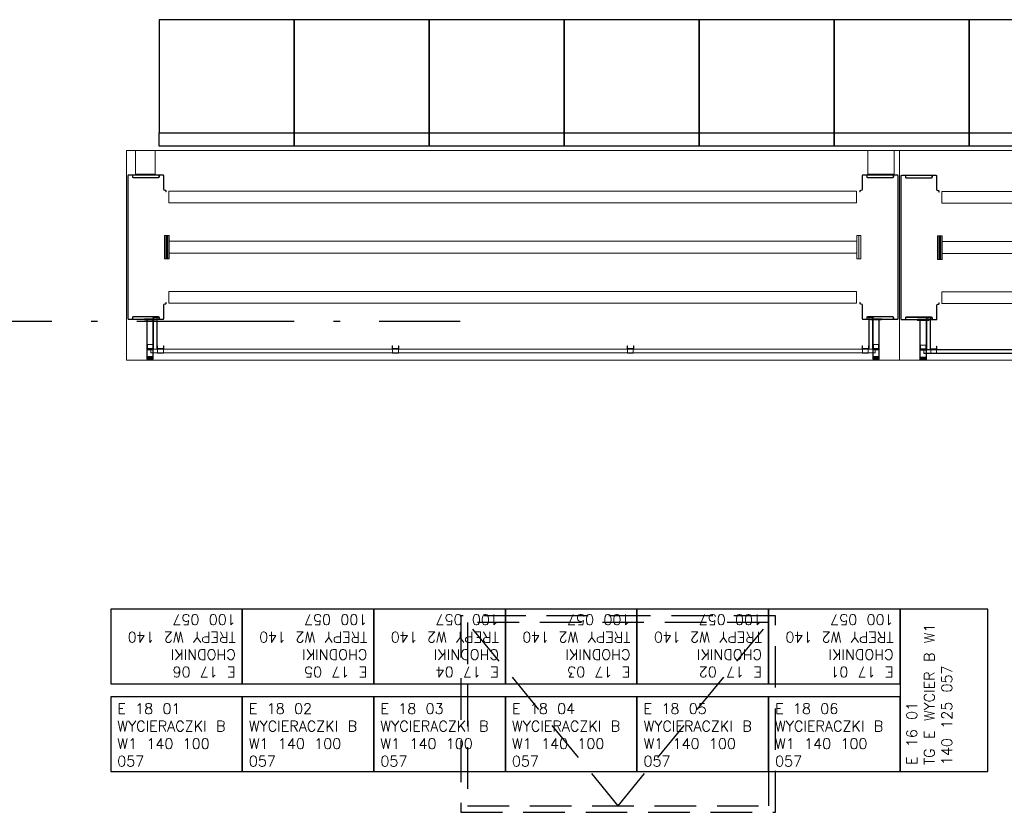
# Model space of a CAD drawing. Extents: x 153948 to 285449, y -89387 to -60195.
# Tile 17 of 101: x 249014 to 249765, y -79415 to -78809. Entities that reach past the tile are written whole.
import ezdxf

# ---------------------------------------------------------------- set-up
doc = ezdxf.new("R2010")
doc.units = 0
doc.header["$LTSCALE"] = 100
doc.header["$MEASUREMENT"] = 0
doc.linetypes.add('ACAD_ISO10W100', pattern=[18.5, 12, -3, 0.5, -3])
doc.linetypes.add('HIDDEN2', pattern=[4.7625, 3.175, -1.5875])
doc.layers.get('0').update_dxf_attribs({"linetype": 'CONTINUOUS'})
for name, color, linetype in [('G 97 100 140', 2, 'CONTINUOUS'), ('OSIE', 8, 'ACAD_ISO10W100'), ('R450', 1, 'CONTINUOUS'), ('RS Minimasa VBA', 7, 'CONTINUOUS'), ('RS REGAŁY', 7, 'CONTINUOUS'), ('ŚWIETLIK', 2, 'CONTINUOUS')]:
    doc.layers.add(name, color=color, linetype=linetype)
doc.styles.get("Standard").update_dxf_attribs({"font": 'txt.shx'})

# ---------------------------------------------------------------- blocks, each defined once
blk = doc.blocks.new('A$C06701A60')
at = {"color": 0, "linetype": 'Continuous', "lineweight": 0}
for p, q in [((0, 160), (490, 160)), ((0, 0), (0, 160)), ((490, 160), (490, 0)), ((1, 31.33), (1, 140.68)), ((1.3, 140.68), (1.3, 31.33)), ((1.63, 141.3), (4.13, 141.3)), ((4.13, 141), (1.63, 141)), ((5.08, 141.3), (4.13, 141.3)), ((5.08, 141), (4.13, 141)), ((4.13, 141), (5.08, 141)), ((4.13, 141), (4.13, 141)), ((4.45, 139.63), (4.45, 140.68)), ((5.08, 140.68), (4.45, 140.68)), ((4.45, 140.68), (4.45, 140.68)), ((4.75, 139.63), (4.75, 140.68)), ((5.08, 141.3), (5.25, 141.3)), ((5.08, 141), (5.08, 140.68)), ((5.08, 141), (24.43, 141)), ((24.43, 139.3), (5.08, 139.3)), ((24.43, 139), (5.08, 139)), ((5.25, 141.3), (24.25, 141.3)), ((5.25, 141.3), (5.25, 141.3)), ((24.25, 141.3), (24.43, 141.3)), ((24.25, 141.3), (24.25, 141.3)), ((25.38, 141.3), (24.43, 141.3)), ((24.43, 141), (25.38, 141)), ((25.38, 141), (24.43, 141)), ((24.43, 140.68), (24.43, 141)), ((25.05, 140.68), (24.43, 140.68)), ((24.75, 140.68), (24.75, 139.63)), ((25.05, 140.68), (25.05, 139.63)), ((25.05, 140.68), (25.05, 140.68)), ((25.38, 141.3), (27.88, 141.3)), ((25.38, 141), (27.88, 141)), ((25.38, 141), (25.38, 141)), ((28.2, 130.18), (28.2, 140.68)), ((28.5, 140.68), (28.5, 130.18)), ((461.5, 140.68), (461.5, 130.18)), ((461.8, 130.18), (461.8, 140.68)), ((464.62, 141.3), (462.12, 141.3)), ((462.12, 141), (464.62, 141)), ((465.57, 141.3), (464.62, 141.3)), ((465.57, 141), (464.62, 141)), ((464.62, 141), (465.57, 141)), ((464.62, 141), (464.62, 141)), ((464.95, 140.68), (464.95, 139.63)), ((465.57, 140.68), (464.95, 140.68)), ((464.95, 140.68), (464.95, 140.68)), ((465.25, 140.68), (465.25, 139.63)), ((465.57, 141.3), (465.75, 141.3)), ((465.57, 141), (484.92, 141)), ((465.57, 141), (465.57, 140.68)), ((465.57, 139.3), (484.92, 139.3)), ((465.57, 139), (484.92, 139)), ((465.75, 141.3), (465.75, 141.3)), ((484.75, 141.3), (465.75, 141.3)), ((484.75, 141.3), (484.75, 141.3)), ((484.75, 141.3), (484.92, 141.3)), ((485.87, 141.3), (484.92, 141.3)), ((484.92, 140.68), (484.92, 141)), ((485.87, 141), (484.92, 141)), ((484.92, 141), (485.87, 141)), ((485.55, 140.68), (484.92, 140.68)), ((485.25, 139.63), (485.25, 140.68)), ((485.55, 139.63), (485.55, 140.68)), ((485.55, 140.68), (485.55, 140.68)), ((485.87, 141.3), (488.37, 141.3)), ((485.87, 141), (488.37, 141)), ((485.87, 141), (485.87, 141)), ((488.7, 140.68), (488.7, 31.33)), ((489, 31.33), (489, 140.68)), ((29.13, 129.55), (29.63, 129.55)), ((29.63, 129.25), (29.13, 129.25)), ((29.95, 128.3), (29.95, 128.93)), ((30.25, 128.3), (29.95, 128.3)), ((30.25, 128.93), (30.25, 128.3)), ((32.25, 128.81), (32.25, 119.81)), ((457.25, 128.81), (32.25, 128.81)), ((457.25, 128.81), (457.25, 119.81)), ((459.75, 128.93), (459.75, 128.3)), ((459.75, 128.3), (460.05, 128.3)), ((460.05, 128.3), (460.05, 128.93)), ((460.87, 129.55), (460.37, 129.55)), ((460.37, 129.25), (460.87, 129.25)), ((457.25, 119.81), (32.25, 119.81)), ((29, 77), (29, 95)), ((29.5, 95), (29, 95)), ((29.5, 77), (29.5, 95)), ((31, 95), (29.5, 95)), ((30.5, 77), (30.5, 95)), ((30.5, 95), (30.5, 77)), ((31, 77), (31, 95)), ((31, 77), (31, 95)), ((31, 95), (31, 77)), ((32.5, 95), (31, 95)), ((31.5, 95), (31, 95)), ((31.5, 95), (31.5, 77)), ((32.5, 95), (32.5, 77)), ((457.5, 90.5), (32.5, 90.5)), ((457.5, 77), (457.5, 95)), ((459, 95), (457.5, 95)), ((459, 95), (459, 77)), ((459, 77), (459, 95)), ((459, 95), (460.5, 95)), ((460.5, 95), (460.5, 77)), ((29.5, 77), (29, 77)), ((31, 77), (29.5, 77)), ((32.5, 77), (31, 77)), ((31.5, 77), (31, 77)), ((457.5, 81.5), (32.5, 81.5)), ((459, 77), (457.5, 77)), ((459, 77), (460.5, 77)), ((32.25, 52.19), (32.25, 43.19)), ((457.25, 52.19), (32.25, 52.19)), ((457.25, 52.19), (457.25, 43.19)), ((28.2, 31.33), (28.2, 41.83)), ((28.5, 41.83), (28.5, 31.33)), ((29.13, 42.75), (29.63, 42.75)), ((29.63, 42.45), (29.13, 42.45)), ((29.95, 43.08), (29.95, 43.7)), ((29.95, 43.7), (30.25, 43.7)), ((30.25, 43.7), (30.25, 43.08)), ((457.25, 43.19), (32.25, 43.19)), ((459.75, 43.7), (459.75, 43.08)), ((460.05, 43.7), (459.75, 43.7)), ((460.05, 43.08), (460.05, 43.7)), ((460.87, 42.75), (460.37, 42.75)), ((460.37, 42.45), (460.87, 42.45)), ((461.5, 41.83), (461.5, 31.33)), ((461.8, 31.33), (461.8, 41.83)), ((1.63, 31), (4.13, 31)), ((4.13, 30.7), (1.63, 30.7)), ((4.13, 31), (5.08, 31)), ((5.08, 31), (4.13, 31)), ((4.13, 31), (4.13, 31)), ((4.13, 30.7), (5.08, 30.7)), ((4.45, 32.38), (4.45, 31.33)), ((4.45, 31.33), (5.08, 31.33)), ((4.45, 31.33), (4.45, 31.33)), ((4.75, 32.38), (4.75, 31.33)), ((24.43, 33), (5.08, 33)), ((24.43, 32.7), (5.08, 32.7)), ((5.08, 31.33), (5.08, 31)), ((24.43, 31), (5.08, 31)), ((5.25, 30.7), (5.08, 30.7)), ((5.25, 30.7), (20.5, 30.7)), ((5.25, 30.7), (5.25, 30.7)), ((13.75, 31.3), (13.75, 31)), ((22.25, 31.3), (13.75, 31.3)), ((13.75, 30.7), (13.75, 30.4)), ((13.75, 30.4), (14.55, 30.4)), ((14.35, 31), (14.35, 31.3)), ((14.35, 30.4), (14.35, 30.7)), ((14.55, 30.4), (20.5, 30.4)), ((15.15, 31), (15.15, 31.3)), ((15.15, 30.4), (15.15, 30.7)), ((15.5, 2.41), (15.5, 30.4)), ((15.8, 1.65), (15.8, 30.4)), ((20, 32.7), (24, 32.7)), ((20, 32.7), (20, 32.3)), ((20, 32.3), (24, 32.3)), ((20.2, 1.65), (20.2, 30.4)), ((20.5, 32.3), (20.5, 8.2)), ((20.5, 30.7), (23.5, 30.7)), ((20.5, 30.4), (21.45, 30.4)), ((20.5, 5.2), (20.5, 30.4)), ((20.7, 32.3), (20.7, 8.2)), ((20.85, 31), (20.85, 31.3)), ((20.85, 30.4), (20.85, 30.7)), ((21.45, 30.4), (22.25, 30.4)), ((21.5, 32.7), (21.5, 32.3)), ((21.65, 31), (21.65, 31.3)), ((21.65, 30.4), (21.65, 30.7)), ((22.25, 31.3), (22.25, 31)), ((22.25, 30.7), (22.25, 30.4)), ((22.5, 32.7), (22.5, 32.3)), ((23.3, 32.3), (23.3, 8.2)), ((23.5, 32.3), (23.5, 10.7)), ((23.5, 30.7), (24.25, 30.7)), ((24, 32.7), (24, 32.3)), ((24.43, 30.7), (24.25, 30.7)), ((24.25, 30.7), (24.25, 30.7)), ((24.43, 31), (24.43, 31.33)), ((24.43, 31.33), (25.05, 31.33)), ((24.43, 31), (25.38, 31)), ((25.38, 31), (24.43, 31)), ((24.43, 30.7), (25.38, 30.7)), ((24.75, 31.33), (24.75, 32.38)), ((25.05, 31.33), (25.05, 32.38)), ((25.05, 31.33), (25.05, 31.33)), ((25.38, 31), (27.88, 31)), ((25.38, 31), (25.38, 31)), ((25.38, 30.7), (27.88, 30.7)), ((464.62, 31), (462.12, 31)), ((462.12, 30.7), (464.62, 30.7)), ((465.57, 31), (464.62, 31)), ((464.62, 31), (465.57, 31)), ((464.62, 31), (464.62, 31)), ((464.62, 30.7), (465.57, 30.7)), ((464.95, 31.33), (464.95, 32.38)), ((464.95, 31.33), (465.57, 31.33)), ((464.95, 31.33), (464.95, 31.33)), ((465.25, 31.33), (465.25, 32.38)), ((465.57, 33), (484.92, 33)), ((465.57, 32.7), (484.92, 32.7)), ((465.57, 31.33), (465.57, 31)), ((484.92, 31), (465.57, 31)), ((465.75, 30.7), (465.57, 30.7)), ((465.75, 30.7), (465.75, 30.7)), ((466.5, 30.7), (465.75, 30.7)), ((466, 32.7), (470, 32.7)), ((466, 32.7), (466, 32.3)), ((466, 32.3), (470, 32.3)), ((466.5, 32.3), (466.5, 8.2)), ((469.5, 30.7), (466.5, 30.7)), ((466.7, 32.3), (466.7, 8.2)), ((467.5, 32.7), (467.5, 32.3)), ((467.75, 31.3), (467.75, 31)), ((476.25, 31.3), (467.75, 31.3)), ((467.75, 30.7), (467.75, 30.4)), ((467.75, 30.4), (468.55, 30.4)), ((468.35, 31), (468.35, 31.3)), ((468.35, 30.4), (468.35, 30.7)), ((468.5, 32.7), (468.5, 32.3)), ((468.55, 30.4), (469.5, 30.4)), ((469.15, 31), (469.15, 31.3)), ((469.15, 30.4), (469.15, 30.7)), ((469.3, 32.3), (469.3, 8.2)), ((469.5, 32.3), (469.5, 8.2)), ((484.75, 30.7), (469.5, 30.7)), ((469.5, 30.4), (475.45, 30.4)), ((469.5, 8.2), (469.5, 30.4)), ((469.8, 1.65), (469.8, 30.4)), ((470, 32.7), (470, 32.3)), ((474.2, 1.65), (474.2, 30.4)), ((474.5, 2.41), (474.5, 30.4)), ((474.85, 31), (474.85, 31.3)), ((474.85, 30.4), (474.85, 30.7)), ((475.45, 30.4), (476.25, 30.4)), ((475.65, 31), (475.65, 31.3)), ((475.65, 30.4), (475.65, 30.7)), ((476.25, 31.3), (476.25, 31)), ((476.25, 30.7), (476.25, 30.4)), ((484.92, 30.7), (484.75, 30.7)), ((484.75, 30.7), (484.75, 30.7)), ((484.92, 31), (484.92, 31.33)), ((484.92, 31.33), (485.55, 31.33)), ((484.92, 31), (485.87, 31)), ((485.87, 31), (484.92, 31)), ((484.92, 30.7), (485.87, 30.7)), ((485.25, 32.38), (485.25, 31.33)), ((485.55, 32.38), (485.55, 31.33)), ((485.55, 31.33), (485.55, 31.33)), ((488.37, 31), (485.87, 31)), ((485.87, 31), (485.87, 31)), ((485.87, 30.7), (488.37, 30.7)), ((16, 11.32), (16, 11.57)), ((16, 11.57), (20, 11.57)), ((16, 11.57), (20, 11.57)), ((16, 11.32), (16, 8.57)), ((16, 8.32), (16, 8.57)), ((16, 8.57), (20, 8.57)), ((16, 8.32), (16, 7.63)), ((16, 8.32), (20, 8.32)), ((16, 8.02), (20, 8.02)), ((16, 7.63), (16, 7.63)), ((16, 7.63), (20, 7.63)), ((18.5, 8.2), (20.5, 8.2)), ((18.5, 8.2), (18.5, 8)), ((18.5, 8), (18.5, 5.4)), ((18.5, 8), (471.5, 8)), ((20, 11.32), (20, 11.57)), ((20, 8.57), (20, 11.32)), ((20, 8.32), (20, 8.57)), ((20, 8.2), (20, 8.32)), ((20, 7.63), (20, 8.2)), ((20.5, 8.2), (20.7, 8.2)), ((20.7, 8.2), (23.3, 8.2)), ((23.3, 8.2), (23.5, 8.2)), ((23.5, 10.7), (23.7, 10.7)), ((23.5, 8.4), (23.5, 10.7)), ((23.5, 8.4), (23.5, 8.2)), ((23.5, 8.2), (23.7, 8.2)), ((23.7, 10.7), (23.7, 8.5)), ((23.8, 8.2), (23.7, 8.2)), ((23.8, 8.4), (23.8, 8.6)), ((23.8, 8.6), (28.2, 8.6)), ((23.8, 5.2), (23.8, 8.4)), ((23.8, 8.4), (28.2, 8.4)), ((28.2, 8.2), (23.8, 8.2)), ((28.2, 8.4), (28.2, 8.6)), ((28.2, 5.2), (28.2, 8.4)), ((28.3, 8.2), (28.2, 8.2)), ((28.3, 10.7), (28.5, 10.7)), ((28.3, 8.5), (28.3, 10.7)), ((28.3, 8.2), (153, 8.2)), ((28.5, 10.7), (28.5, 8.4)), ((152.8, 10.7), (153, 10.7)), ((152.8, 8.4), (152.8, 10.7)), ((153, 10.7), (153, 8.5)), ((153.1, 8.2), (153, 8.2)), ((153.1, 8.4), (153.1, 8.6)), ((153.1, 8.6), (157.5, 8.6)), ((153.1, 5.2), (153.1, 8.4)), ((153.1, 8.4), (157.5, 8.4)), ((157.5, 8.2), (153.1, 8.2)), ((157.5, 8.4), (157.5, 8.6)), ((157.5, 5.2), (157.5, 8.4)), ((157.6, 8.2), (157.5, 8.2)), ((157.6, 10.7), (157.8, 10.7)), ((157.6, 8.5), (157.6, 10.7)), ((157.6, 8.2), (332.3, 8.2)), ((157.8, 10.7), (157.8, 8.4)), ((332.1, 10.7), (332.3, 10.7)), ((332.1, 8.4), (332.1, 10.7)), ((332.3, 10.7), (332.3, 8.5)), ((332.4, 8.2), (332.3, 8.2)), ((332.4, 8.4), (332.4, 8.6)), ((332.4, 8.6), (336.8, 8.6)), ((332.4, 5.2), (332.4, 8.4)), ((332.4, 8.4), (336.8, 8.4)), ((336.8, 8.2), (332.4, 8.2)), ((336.8, 8.4), (336.8, 8.6)), ((336.8, 5.2), (336.8, 8.4)), ((336.9, 8.2), (336.8, 8.2)), ((336.9, 10.7), (337.1, 10.7)), ((336.9, 8.5), (336.9, 10.7)), ((336.9, 8.2), (461.6, 8.2)), ((337.1, 10.7), (337.1, 8.4)), ((461.4, 10.7), (461.6, 10.7)), ((461.4, 8.4), (461.4, 10.7)), ((461.6, 10.7), (461.6, 8.5)), ((461.7, 8.2), (461.6, 8.2)), ((461.7, 8.4), (461.7, 8.6)), ((461.7, 8.6), (466.1, 8.6)), ((461.7, 5.2), (461.7, 8.4)), ((461.7, 8.4), (466.1, 8.4)), ((466.1, 8.2), (461.7, 8.2)), ((466.1, 8.4), (466.1, 8.6)), ((466.1, 5.2), (466.1, 8.4)), ((466.2, 8.2), (466.1, 8.2)), ((466.2, 10.7), (466.4, 10.7)), ((466.2, 8.5), (466.2, 10.7)), ((466.2, 8.2), (466.5, 8.2)), ((466.4, 10.7), (466.4, 8.4)), ((466.5, 8.2), (466.7, 8.2)), ((466.7, 8.2), (469.3, 8.2)), ((469.3, 8.2), (469.5, 8.2)), ((469.5, 8.2), (471.5, 8.2)), ((469.5, 5.2), (469.5, 8.2)), ((470, 11.32), (470, 11.57)), ((470, 11.57), (474, 11.57)), ((470, 11.57), (474, 11.57)), ((470, 11.32), (470, 8.57)), ((470, 8.32), (470, 8.57)), ((470, 8.57), (474, 8.57)), ((470, 8.32), (470, 8.2)), ((470, 8.32), (474, 8.32)), ((470, 8.2), (470, 7.63)), ((470, 8.02), (474, 8.02)), ((470, 7.63), (474, 7.63)), ((471.5, 8), (471.5, 8.2)), ((471.5, 5.4), (471.5, 8)), ((474, 11.32), (474, 11.57)), ((474, 8.57), (474, 11.32)), ((474, 8.32), (474, 8.57)), ((474, 7.63), (474, 8.32)), ((474, 7.63), (474, 7.63)), ((490, 0), (0, 0)), ((15.5, 2.41), (15.5, 1.92)), ((20.5, 2.41), (15.5, 2.41)), ((20.5, 1.92), (15.5, 1.92)), ((15.5, 1.92), (15.5, 0.36)), ((20.5, 0.85), (15.5, 0.85)), ((20.5, 0.36), (15.5, 0.36)), ((15.8, 1.72), (20.2, 1.72)), ((15.8, 1.65), (15.8, 0.93)), ((20.2, 0.86), (15.8, 0.86)), ((20.05, 1.67), (15.95, 1.67)), ((15.95, 0.91), (20.05, 0.91)), ((18.5, 5.4), (18.5, 5.2)), ((18.5, 5.4), (471.5, 5.4)), ((18.5, 5.2), (23.8, 5.2)), ((20.2, 0.93), (20.2, 1.65)), ((20.5, 2.41), (20.5, 5.2)), ((20.5, 1.92), (20.5, 2.41)), ((20.5, 0.36), (20.5, 1.92)), ((23.8, 5), (23.8, 5.2)), ((23.8, 5.2), (28.2, 5.2)), ((23.8, 5), (28.2, 5)), ((28.2, 5.2), (153.1, 5.2)), ((28.2, 5), (28.2, 5.2)), ((153.1, 5), (153.1, 5.2)), ((153.1, 5.2), (157.5, 5.2)), ((153.1, 5), (157.5, 5)), ((157.5, 5.2), (332.4, 5.2)), ((157.5, 5), (157.5, 5.2)), ((332.4, 5), (332.4, 5.2)), ((332.4, 5.2), (336.8, 5.2)), ((332.4, 5), (336.8, 5)), ((336.8, 5.2), (461.7, 5.2)), ((336.8, 5), (336.8, 5.2)), ((461.7, 5), (461.7, 5.2)), ((461.7, 5.2), (466.1, 5.2)), ((461.7, 5), (466.1, 5)), ((466.1, 5.2), (471.5, 5.2)), ((466.1, 5), (466.1, 5.2)), ((469.5, 2.41), (469.5, 5.2)), ((469.5, 2.41), (469.5, 1.92)), ((474.5, 2.41), (469.5, 2.41)), ((474.5, 1.92), (469.5, 1.92)), ((469.5, 1.92), (469.5, 0.36)), ((474.5, 0.85), (469.5, 0.85)), ((474.5, 0.36), (469.5, 0.36)), ((469.8, 1.72), (474.2, 1.72)), ((469.8, 1.65), (469.8, 0.93)), ((474.2, 0.86), (469.8, 0.86)), ((474.05, 1.67), (469.95, 1.67)), ((469.95, 0.91), (474.05, 0.91)), ((471.5, 5.2), (471.5, 5.4)), ((474.2, 0.93), (474.2, 1.65)), ((474.5, 1.92), (474.5, 2.41)), ((474.5, 0.36), (474.5, 1.92))]:
    blk.add_line(p, q, dxfattribs=at)
for centre, radius, start, end in [((1.63, 140.68), 0.625, 90, 180), ((1.63, 140.68), 0.325, 90, 180), ((4.13, 140.68), 0.625, 0, 90), ((4.13, 140.68), 0.325, 0, 90), ((4.13, 140.68), 0.326, 0, 90), ((5.08, 139.63), 0.625, 180, 270), ((5.08, 139.63), 0.325, 180, 270), ((24.43, 139.63), 0.325, 270, 0), ((24.43, 139.63), 0.625, 270, 360), ((25.38, 140.68), 0.625, 90, 180), ((25.38, 140.68), 0.325, 90, 180), ((25.38, 140.68), 0.326, 90, 180), ((27.88, 140.68), 0.625, 0, 90), ((27.88, 140.68), 0.325, 0, 90), ((462.12, 140.68), 0.625, 90, 180), ((462.12, 140.68), 0.325, 90, 180), ((464.62, 140.68), 0.625, 0, 90), ((464.62, 140.68), 0.325, 0, 90), ((464.62, 140.68), 0.326, 0, 90), ((465.57, 139.63), 0.625, 180, 270), ((465.57, 139.63), 0.325, 180, 270), ((484.92, 139.63), 0.325, 270, 0), ((484.92, 139.63), 0.625, 270, 0), ((485.87, 140.68), 0.625, 90, 180), ((485.87, 140.68), 0.325, 90, 180), ((485.87, 140.68), 0.326, 90, 180), ((488.37, 140.68), 0.625, 0, 90), ((488.37, 140.68), 0.325, 0, 90), ((29.13, 130.18), 0.925, 180, 270), ((29.13, 130.18), 0.625, 180, 270), ((29.63, 128.93), 0.625, 0, 90), ((29.63, 128.93), 0.325, 0, 90), ((460.37, 128.93), 0.625, 90, 180), ((460.37, 128.93), 0.325, 90, 180), ((460.87, 130.18), 0.925, 270, 0), ((460.87, 130.18), 0.625, 270, 0), ((29.13, 41.83), 0.925, 90, 180), ((29.13, 41.83), 0.625, 90, 180), ((29.63, 43.08), 0.325, 270, 0), ((29.63, 43.08), 0.625, 270, 0), ((460.37, 43.08), 0.625, 180, 270), ((460.37, 43.08), 0.325, 180, 270), ((460.87, 41.83), 0.925, 0, 90), ((460.87, 41.83), 0.625, 0, 90), ((1.63, 31.33), 0.625, 180, 270), ((1.63, 31.33), 0.325, 180, 270), ((4.13, 31.33), 0.625, 270, 0), ((4.13, 31.33), 0.325, 270, 0), ((4.13, 31.33), 0.326, 270, 0), ((5.08, 32.38), 0.625, 90, 180), ((5.08, 32.38), 0.325, 90, 180), ((24.43, 32.38), 0.625, 0, 90), ((24.43, 32.38), 0.325, 0, 90), ((25.38, 31.33), 0.625, 180, 270), ((25.38, 31.33), 0.325, 180, 270), ((25.38, 31.33), 0.326, 180, 270), ((27.88, 31.33), 0.325, 270, 0), ((27.88, 31.33), 0.625, 270, 0), ((462.12, 31.33), 0.625, 180, 270), ((462.12, 31.33), 0.325, 180, 270), ((464.62, 31.33), 0.625, 270, 0), ((464.62, 31.33), 0.325, 270, 0), ((464.62, 31.33), 0.326, 270, 0), ((465.57, 32.38), 0.625, 90, 180), ((465.57, 32.38), 0.325, 90, 180), ((484.92, 32.38), 0.625, 0, 90), ((484.92, 32.38), 0.325, 0, 90), ((485.87, 31.33), 0.625, 180, 270), ((485.87, 31.33), 0.325, 180, 270), ((485.87, 31.33), 0.326, 180, 270), ((488.37, 31.33), 0.325, 270, 0), ((488.37, 31.33), 0.625, 270, 0), ((23.7, 8.4), 0.2, 180, 270), ((23.8, 8.5), 0.1, 180, 270), ((28.2, 8.5), 0.1, 270, 0), ((28.3, 8.4), 0.2, 270, 0), ((153, 8.4), 0.2, 180, 270), ((153.1, 8.5), 0.1, 180, 270), ((157.5, 8.5), 0.1, 270, 0), ((157.6, 8.4), 0.2, 270, 0), ((332.3, 8.4), 0.2, 180, 270), ((332.4, 8.5), 0.1, 180, 270), ((336.8, 8.5), 0.1, 270, 0), ((336.9, 8.4), 0.2, 270, 0), ((461.6, 8.4), 0.2, 180, 270), ((461.7, 8.5), 0.1, 180, 270), ((466.1, 8.5), 0.1, 270, 0), ((466.2, 8.4), 0.2, 270, 0)]:
    blk.add_arc(centre, radius, start, end, dxfattribs=at)
for centre, major_axis, start_param, end_param in [((15.8, 1.67), (0.3, 0), 1.570796, 3.141593), ((15.8, 0.91), (-0.3, 0), 0, 1.570796), ((15.95, 1.65), (-0.15, 0), 4.712389, 6.283185), ((15.95, 0.93), (-0.15, 0), 0, 1.570796), ((20.05, 1.65), (0.15, 0), 0, 1.570796), ((20.05, 0.93), (0.15, 0), 4.712389, 6.283185), ((20.2, 1.67), (0.3, 0), 0, 1.570796), ((20.2, 0.91), (-0.3, 0), 1.570796, 3.141593), ((469.8, 1.67), (0.3, 0), 1.570796, 3.141593), ((469.8, 0.91), (-0.3, 0), 0, 1.570796), ((469.95, 1.65), (-0.15, 0), 4.712389, 6.283185), ((469.95, 0.93), (-0.15, 0), 0, 1.570796), ((474.05, 1.65), (0.15, 0), 0, 1.570796), ((474.05, 0.93), (0.15, 0), 4.712389, 6.283185), ((474.2, 1.67), (0.3, 0), 0, 1.570796), ((474.2, 0.91), (-0.3, 0), 1.570796, 3.141593)]:
    blk.add_ellipse(centre, major_axis=major_axis, ratio=0.173648, start_param=start_param, end_param=end_param, dxfattribs=at)
for points in [[(5.25, 141.3), (5.19, 141.3), (5.13, 141.3), (5.08, 141.3)], [(24.25, 141.3), (24.31, 141.3), (24.37, 141.3), (24.43, 141.3)], [(465.57, 141.3), (465.63, 141.3), (465.69, 141.3), (465.75, 141.3)], [(484.92, 141.3), (484.87, 141.3), (484.81, 141.3), (484.75, 141.3)], [(5.08, 30.7), (5.13, 30.7), (5.19, 30.7), (5.25, 30.7)], [(24.43, 30.7), (24.37, 30.7), (24.31, 30.7), (24.25, 30.7)], [(465.75, 30.7), (465.69, 30.7), (465.63, 30.7), (465.57, 30.7)], [(484.75, 30.7), (484.81, 30.7), (484.87, 30.7), (484.92, 30.7)]]:
    blk.add_open_spline(points, degree=3, dxfattribs=at)
blk = doc.blocks.new('A$C435C1689')
at = {"color": 0, "linetype": 'Continuous', "lineweight": 0}
for p, q in [((0, 160), (590, 160)), ((0, 0), (0, 160)), ((6.8, 142), (6.8, 160)), ((21.8, 160), (21.8, 142)), ((565.8, 142), (565.8, 160)), ((585.8, 160), (585.8, 142)), ((590, 160), (590, 0)), ((1.05, 31.63), (1.05, 140.98)), ((1.35, 140.98), (1.35, 31.63)), ((1.68, 141.6), (4.18, 141.6)), ((4.18, 141.3), (1.68, 141.3)), ((5.13, 141.6), (4.18, 141.6)), ((5.13, 141.3), (4.18, 141.3)), ((4.18, 141.3), (5.13, 141.3)), ((4.18, 141.3), (4.18, 141.3)), ((4.5, 139.93), (4.5, 140.98)), ((5.13, 140.98), (4.5, 140.98)), ((4.5, 140.98), (4.5, 140.98)), ((4.8, 139.93), (4.8, 140.98)), ((5.13, 141.6), (5.3, 141.6)), ((5.13, 141.3), (5.13, 140.98)), ((5.13, 141.3), (24.48, 141.3)), ((24.48, 139.6), (5.13, 139.6)), ((24.48, 139.3), (5.13, 139.3)), ((5.3, 141.6), (24.3, 141.6)), ((5.3, 141.6), (5.3, 141.6)), ((21.8, 142), (6.8, 142)), ((24.3, 141.6), (24.48, 141.6)), ((24.3, 141.6), (24.3, 141.6)), ((25.43, 141.6), (24.48, 141.6)), ((24.48, 141.3), (25.43, 141.3)), ((25.43, 141.3), (24.48, 141.3)), ((24.48, 140.98), (24.48, 141.3)), ((25.1, 140.98), (24.48, 140.98)), ((24.8, 140.98), (24.8, 139.93)), ((25.1, 140.98), (25.1, 139.93)), ((25.1, 140.98), (25.1, 140.98)), ((25.43, 141.6), (27.93, 141.6)), ((25.43, 141.3), (27.93, 141.3)), ((25.43, 141.3), (25.43, 141.3)), ((28.25, 130.48), (28.25, 140.98)), ((28.55, 140.98), (28.55, 130.48)), ((561.45, 140.98), (561.45, 130.48)), ((561.75, 130.48), (561.75, 140.98)), ((564.57, 141.6), (562.07, 141.6)), ((562.07, 141.3), (564.57, 141.3)), ((565.52, 141.6), (564.57, 141.6)), ((565.52, 141.3), (564.57, 141.3)), ((564.57, 141.3), (565.52, 141.3)), ((564.57, 141.3), (564.57, 141.3)), ((564.9, 140.98), (564.9, 139.93)), ((565.52, 140.98), (564.9, 140.98)), ((564.9, 140.98), (564.9, 140.98)), ((565.2, 140.98), (565.2, 139.93)), ((565.52, 141.6), (565.7, 141.6)), ((565.52, 141.3), (584.87, 141.3)), ((565.52, 141.3), (565.52, 140.98)), ((565.52, 139.6), (584.87, 139.6)), ((565.52, 139.3), (584.87, 139.3)), ((565.7, 141.6), (565.7, 141.6)), ((584.7, 141.6), (565.7, 141.6)), ((585.8, 142), (565.8, 142)), ((584.7, 141.6), (584.7, 141.6)), ((584.7, 141.6), (584.87, 141.6)), ((585.82, 141.6), (584.87, 141.6)), ((584.87, 140.98), (584.87, 141.3)), ((585.82, 141.3), (584.87, 141.3)), ((584.87, 141.3), (585.82, 141.3)), ((585.5, 140.98), (584.87, 140.98)), ((585.2, 139.93), (585.2, 140.98)), ((585.5, 139.93), (585.5, 140.98)), ((585.5, 140.98), (585.5, 140.98)), ((585.82, 141.6), (588.32, 141.6)), ((585.82, 141.3), (588.32, 141.3)), ((585.82, 141.3), (585.82, 141.3)), ((588.65, 140.98), (588.65, 31.63)), ((588.95, 31.63), (588.95, 140.98)), ((29.18, 129.85), (29.68, 129.85)), ((29.68, 129.55), (29.18, 129.55)), ((30, 128.6), (30, 129.23)), ((30.3, 128.6), (30, 128.6)), ((30.3, 129.23), (30.3, 128.6)), ((32.25, 120.11), (32.25, 129.11)), ((557.25, 129.11), (32.25, 129.11)), ((557.25, 129.11), (557.25, 120.11)), ((559.7, 129.23), (559.7, 128.6)), ((559.7, 128.6), (560, 128.6)), ((560, 128.6), (560, 129.23)), ((560.82, 129.85), (560.32, 129.85)), ((560.32, 129.55), (560.82, 129.55)), ((557.25, 120.11), (32.25, 120.11)), ((29, 77.3), (29, 95.3)), ((29.5, 95.3), (29, 95.3)), ((29.5, 77.3), (29.5, 95.3)), ((31, 95.3), (29.5, 95.3)), ((30.5, 77.3), (30.5, 95.3)), ((30.5, 95.3), (30.5, 77.3)), ((31, 77.3), (31, 95.3)), ((31, 77.3), (31, 95.3)), ((31, 95.3), (31, 77.3)), ((32.5, 95.3), (31, 95.3)), ((31.5, 95.3), (31, 95.3)), ((31.5, 95.3), (31.5, 77.3)), ((32.5, 95.3), (32.5, 77.3)), ((557.5, 90.8), (32.5, 90.8)), ((557.5, 77.3), (557.5, 95.3)), ((559, 95.3), (557.5, 95.3)), ((559, 95.3), (559, 77.3)), ((559, 77.3), (559, 95.3)), ((559, 95.3), (560.5, 95.3)), ((560.5, 95.3), (560.5, 77.3)), ((29.5, 77.3), (29, 77.3)), ((31, 77.3), (29.5, 77.3)), ((32.5, 77.3), (31, 77.3)), ((31.5, 77.3), (31, 77.3)), ((557.5, 81.8), (32.5, 81.8)), ((559, 77.3), (557.5, 77.3)), ((559, 77.3), (560.5, 77.3)), ((32.25, 43.49), (32.25, 52.49)), ((557.25, 52.49), (32.25, 52.49)), ((557.25, 52.49), (557.25, 43.49)), ((28.25, 31.63), (28.25, 42.13)), ((28.55, 42.13), (28.55, 31.63)), ((29.18, 43.05), (29.68, 43.05)), ((29.68, 42.75), (29.18, 42.75)), ((30, 43.38), (30, 44)), ((30, 44), (30.3, 44)), ((30.3, 44), (30.3, 43.38)), ((557.25, 43.49), (32.25, 43.49)), ((559.7, 44), (559.7, 43.38)), ((560, 44), (559.7, 44)), ((560, 43.38), (560, 44)), ((560.82, 43.05), (560.32, 43.05)), ((560.32, 42.75), (560.82, 42.75)), ((561.45, 42.13), (561.45, 31.63)), ((561.75, 31.63), (561.75, 42.13)), ((1.68, 31.3), (4.18, 31.3)), ((4.18, 31), (1.68, 31)), ((4.18, 31.3), (5.13, 31.3)), ((5.13, 31.3), (4.18, 31.3)), ((4.18, 31.3), (4.18, 31.3)), ((4.18, 31), (5.13, 31)), ((4.5, 32.68), (4.5, 31.63)), ((4.5, 31.63), (5.13, 31.63)), ((4.5, 31.63), (4.5, 31.63)), ((4.8, 32.68), (4.8, 31.63)), ((24.48, 33.3), (5.13, 33.3)), ((24.48, 33), (5.13, 33)), ((5.13, 31.63), (5.13, 31.3)), ((24.48, 31.3), (5.13, 31.3)), ((5.3, 31), (5.13, 31)), ((5.3, 31), (20.5, 31)), ((5.3, 31), (5.3, 31)), ((13.75, 31.6), (13.75, 31.3)), ((22.25, 31.6), (13.75, 31.6)), ((13.75, 31), (13.75, 30.7)), ((13.75, 30.7), (14.55, 30.7)), ((14.35, 31.3), (14.35, 31.6)), ((14.35, 30.7), (14.35, 31)), ((14.55, 30.7), (20.5, 30.7)), ((15.15, 31.3), (15.15, 31.6)), ((15.15, 30.7), (15.15, 31)), ((15.5, 2.71), (15.5, 30.7)), ((15.8, 1.95), (15.8, 30.7)), ((20, 33), (24, 33)), ((20, 33), (20, 32.6)), ((20, 32.6), (24, 32.6)), ((20.2, 1.95), (20.2, 30.7)), ((20.5, 32.6), (20.5, 8.5)), ((20.5, 31), (23.5, 31)), ((20.5, 30.7), (21.45, 30.7)), ((20.5, 5.5), (20.5, 30.7)), ((20.7, 32.6), (20.7, 8.5)), ((20.85, 31.3), (20.85, 31.6)), ((20.85, 30.7), (20.85, 31)), ((21.45, 30.7), (22.25, 30.7)), ((21.5, 33), (21.5, 32.6)), ((21.65, 31.3), (21.65, 31.6)), ((21.65, 30.7), (21.65, 31)), ((22.25, 31.6), (22.25, 31.3)), ((22.25, 31), (22.25, 30.7)), ((22.5, 33), (22.5, 32.6)), ((23.3, 32.6), (23.3, 8.5)), ((23.5, 32.6), (23.5, 11)), ((23.5, 31), (24.3, 31)), ((24, 33), (24, 32.6)), ((24.48, 31), (24.3, 31)), ((24.3, 31), (24.3, 31)), ((24.48, 31.3), (24.48, 31.63)), ((24.48, 31.63), (25.1, 31.63)), ((24.48, 31.3), (25.43, 31.3)), ((25.43, 31.3), (24.48, 31.3)), ((24.48, 31), (25.43, 31)), ((24.8, 31.63), (24.8, 32.68)), ((25.1, 31.63), (25.1, 32.68)), ((25.1, 31.63), (25.1, 31.63)), ((25.43, 31.3), (27.93, 31.3)), ((25.43, 31.3), (25.43, 31.3)), ((25.43, 31), (27.93, 31)), ((564.57, 31.3), (562.07, 31.3)), ((562.07, 31), (564.57, 31)), ((565.52, 31.3), (564.57, 31.3)), ((564.57, 31.3), (565.52, 31.3)), ((564.57, 31.3), (564.57, 31.3)), ((564.57, 31), (565.52, 31)), ((564.9, 31.63), (564.9, 32.68)), ((564.9, 31.63), (565.52, 31.63)), ((564.9, 31.63), (564.9, 31.63)), ((565.2, 31.63), (565.2, 32.68)), ((565.52, 33.3), (584.87, 33.3)), ((565.52, 33), (584.87, 33)), ((565.52, 31.63), (565.52, 31.3)), ((584.87, 31.3), (565.52, 31.3)), ((565.7, 31), (565.52, 31)), ((565.7, 31), (565.7, 31)), ((566.5, 31), (565.7, 31)), ((566, 33), (570, 33)), ((566, 33), (566, 32.6)), ((566, 32.6), (570, 32.6)), ((566.5, 32.6), (566.5, 8.5)), ((569.5, 31), (566.5, 31)), ((566.7, 32.6), (566.7, 8.5)), ((567.5, 33), (567.5, 32.6)), ((567.75, 31.6), (567.75, 31.3)), ((576.25, 31.6), (567.75, 31.6)), ((567.75, 31), (567.75, 30.7)), ((567.75, 30.7), (568.55, 30.7)), ((568.35, 31.3), (568.35, 31.6)), ((568.35, 30.7), (568.35, 31)), ((568.5, 33), (568.5, 32.6)), ((568.55, 30.7), (569.5, 30.7)), ((569.15, 31.3), (569.15, 31.6)), ((569.15, 30.7), (569.15, 31)), ((569.3, 32.6), (569.3, 8.5)), ((569.5, 32.6), (569.5, 8.5)), ((584.7, 31), (569.5, 31)), ((569.5, 30.7), (575.45, 30.7)), ((569.5, 8.5), (569.5, 30.7)), ((569.8, 1.95), (569.8, 30.7)), ((570, 33), (570, 32.6)), ((574.2, 1.95), (574.2, 30.7)), ((574.5, 2.71), (574.5, 30.7)), ((574.85, 31.3), (574.85, 31.6)), ((574.85, 30.7), (574.85, 31)), ((575.45, 30.7), (576.25, 30.7)), ((575.65, 31.3), (575.65, 31.6)), ((575.65, 30.7), (575.65, 31)), ((576.25, 31.6), (576.25, 31.3)), ((576.25, 31), (576.25, 30.7)), ((584.87, 31), (584.7, 31)), ((584.7, 31), (584.7, 31)), ((584.87, 31.3), (584.87, 31.63)), ((584.87, 31.63), (585.5, 31.63)), ((584.87, 31.3), (585.82, 31.3)), ((585.82, 31.3), (584.87, 31.3)), ((584.87, 31), (585.82, 31)), ((585.2, 32.68), (585.2, 31.63)), ((585.5, 32.68), (585.5, 31.63)), ((585.5, 31.63), (585.5, 31.63)), ((588.32, 31.3), (585.82, 31.3)), ((585.82, 31.3), (585.82, 31.3)), ((585.82, 31), (588.32, 31)), ((16, 11.62), (16, 11.87)), ((16, 11.87), (20, 11.87)), ((16, 11.87), (20, 11.87)), ((16, 11.62), (16, 8.87)), ((16, 8.62), (16, 8.87)), ((16, 8.87), (20, 8.87)), ((16, 8.62), (16, 7.93)), ((16, 8.62), (20, 8.62)), ((16, 8.32), (20, 8.32)), ((16, 7.93), (16, 7.93)), ((16, 7.93), (20, 7.93)), ((18.5, 8.5), (18.5, 8.3)), ((18.5, 8.5), (20.5, 8.5)), ((18.5, 8.3), (18.5, 5.7)), ((18.5, 8.3), (571.5, 8.3)), ((20, 11.62), (20, 11.87)), ((20, 8.87), (20, 11.62)), ((20, 8.62), (20, 8.87)), ((20, 8.5), (20, 8.62)), ((20, 7.93), (20, 8.5)), ((20.5, 8.5), (20.7, 8.5)), ((20.7, 8.5), (23.3, 8.5)), ((23.3, 8.5), (23.5, 8.5)), ((23.5, 11), (23.7, 11)), ((23.5, 8.7), (23.5, 11)), ((23.5, 8.7), (23.5, 8.5)), ((23.5, 8.5), (23.7, 8.5)), ((23.7, 11), (23.7, 8.8)), ((23.8, 8.5), (23.7, 8.5)), ((23.8, 8.7), (23.8, 8.9)), ((23.8, 8.9), (28.2, 8.9)), ((23.8, 5.5), (23.8, 8.7)), ((23.8, 8.7), (28.2, 8.7)), ((28.2, 8.5), (23.8, 8.5)), ((28.2, 8.7), (28.2, 8.9)), ((28.2, 5.5), (28.2, 8.7)), ((28.3, 8.5), (28.2, 8.5)), ((28.3, 11), (28.5, 11)), ((28.3, 8.8), (28.3, 11)), ((28.3, 8.5), (203, 8.5)), ((28.5, 11), (28.5, 8.7)), ((202.8, 11), (203, 11)), ((202.8, 8.7), (202.8, 11)), ((203, 11), (203, 8.8)), ((203.1, 8.5), (203, 8.5)), ((203.1, 8.7), (203.1, 8.9)), ((203.1, 8.9), (207.5, 8.9)), ((203.1, 5.5), (203.1, 8.7)), ((203.1, 8.7), (207.5, 8.7)), ((207.5, 8.5), (203.1, 8.5)), ((207.5, 8.7), (207.5, 8.9)), ((207.5, 5.5), (207.5, 8.7)), ((207.6, 8.5), (207.5, 8.5)), ((207.6, 11), (207.8, 11)), ((207.6, 8.8), (207.6, 11)), ((207.6, 8.5), (382.3, 8.5)), ((207.8, 11), (207.8, 8.7)), ((382.1, 11), (382.3, 11)), ((382.1, 8.7), (382.1, 11)), ((382.3, 11), (382.3, 8.8)), ((382.4, 8.5), (382.3, 8.5)), ((382.4, 8.7), (382.4, 8.9)), ((382.4, 8.9), (386.8, 8.9)), ((382.4, 5.5), (382.4, 8.7)), ((382.4, 8.7), (386.8, 8.7)), ((386.8, 8.5), (382.4, 8.5)), ((386.8, 8.7), (386.8, 8.9)), ((386.8, 5.5), (386.8, 8.7)), ((386.9, 8.5), (386.8, 8.5)), ((386.9, 11), (387.1, 11)), ((386.9, 8.8), (386.9, 11)), ((386.9, 8.5), (561.6, 8.5)), ((387.1, 11), (387.1, 8.7)), ((561.4, 11), (561.6, 11)), ((561.4, 8.7), (561.4, 11)), ((561.6, 11), (561.6, 8.8)), ((561.7, 8.5), (561.6, 8.5)), ((561.7, 8.7), (561.7, 8.9)), ((561.7, 8.9), (566.1, 8.9)), ((561.7, 5.5), (561.7, 8.7)), ((561.7, 8.7), (566.1, 8.7)), ((566.1, 8.5), (561.7, 8.5)), ((566.1, 8.7), (566.1, 8.9)), ((566.1, 5.5), (566.1, 8.7)), ((566.2, 8.5), (566.1, 8.5)), ((566.2, 11), (566.4, 11)), ((566.2, 8.8), (566.2, 11)), ((566.2, 8.5), (566.5, 8.5)), ((566.4, 11), (566.4, 8.7)), ((566.5, 8.5), (566.7, 8.5)), ((566.7, 8.5), (569.3, 8.5)), ((569.3, 8.5), (569.5, 8.5)), ((569.5, 8.5), (571.5, 8.5)), ((569.5, 5.5), (569.5, 8.5)), ((570, 11.62), (570, 11.87)), ((570, 11.87), (574, 11.87)), ((570, 11.87), (574, 11.87)), ((570, 11.62), (570, 8.87)), ((570, 8.62), (570, 8.87)), ((570, 8.87), (574, 8.87)), ((570, 8.62), (570, 8.5)), ((570, 8.62), (574, 8.62)), ((570, 8.5), (570, 7.93)), ((570, 8.32), (574, 8.32)), ((570, 7.93), (574, 7.93)), ((571.5, 8.3), (571.5, 8.5)), ((571.5, 5.7), (571.5, 8.3)), ((574, 11.62), (574, 11.87)), ((574, 8.87), (574, 11.62)), ((574, 8.62), (574, 8.87)), ((574, 7.93), (574, 8.62)), ((574, 7.93), (574, 7.93)), ((590, 0), (0, 0)), ((15.5, 2.71), (15.5, 2.22)), ((20.5, 2.71), (15.5, 2.71)), ((20.5, 2.22), (15.5, 2.22)), ((15.5, 2.22), (15.5, 0.66)), ((20.5, 1.15), (15.5, 1.15)), ((20.5, 0.66), (15.5, 0.66)), ((15.8, 2.02), (20.2, 2.02)), ((15.8, 1.95), (15.8, 1.23)), ((20.2, 1.16), (15.8, 1.16)), ((20.05, 1.97), (15.95, 1.97)), ((15.95, 1.21), (20.05, 1.21)), ((18.5, 5.7), (18.5, 5.5)), ((18.5, 5.7), (571.5, 5.7)), ((18.5, 5.5), (23.8, 5.5)), ((20.2, 1.23), (20.2, 1.95)), ((20.5, 2.71), (20.5, 5.5)), ((20.5, 2.22), (20.5, 2.71)), ((20.5, 0.66), (20.5, 2.22)), ((23.8, 5.3), (23.8, 5.5)), ((23.8, 5.5), (28.2, 5.5)), ((23.8, 5.3), (28.2, 5.3)), ((28.2, 5.5), (203.1, 5.5)), ((28.2, 5.3), (28.2, 5.5)), ((203.1, 5.3), (203.1, 5.5)), ((203.1, 5.5), (207.5, 5.5)), ((203.1, 5.3), (207.5, 5.3)), ((207.5, 5.5), (382.4, 5.5)), ((207.5, 5.3), (207.5, 5.5)), ((382.4, 5.3), (382.4, 5.5)), ((382.4, 5.5), (386.8, 5.5)), ((382.4, 5.3), (386.8, 5.3)), ((386.8, 5.5), (561.7, 5.5)), ((386.8, 5.3), (386.8, 5.5)), ((561.7, 5.3), (561.7, 5.5)), ((561.7, 5.5), (566.1, 5.5)), ((561.7, 5.3), (566.1, 5.3)), ((566.1, 5.5), (571.5, 5.5)), ((566.1, 5.3), (566.1, 5.5)), ((569.5, 2.71), (569.5, 5.5)), ((569.5, 2.71), (569.5, 2.22)), ((574.5, 2.71), (569.5, 2.71)), ((574.5, 2.22), (569.5, 2.22)), ((569.5, 2.22), (569.5, 0.66)), ((574.5, 1.15), (569.5, 1.15)), ((574.5, 0.66), (569.5, 0.66)), ((569.8, 2.02), (574.2, 2.02)), ((569.8, 1.95), (569.8, 1.23)), ((574.2, 1.16), (569.8, 1.16)), ((574.05, 1.97), (569.95, 1.97)), ((569.95, 1.21), (574.05, 1.21)), ((571.5, 5.5), (571.5, 5.7)), ((574.2, 1.23), (574.2, 1.95)), ((574.5, 2.22), (574.5, 2.71)), ((574.5, 0.66), (574.5, 2.22))]:
    blk.add_line(p, q, dxfattribs=at)
for centre, radius, start, end in [((1.68, 140.98), 0.625, 90, 180), ((1.68, 140.98), 0.325, 90, 180), ((4.18, 140.98), 0.625, 0, 90), ((4.18, 140.98), 0.325, 0, 90), ((4.18, 140.98), 0.326, 0, 90), ((5.13, 139.93), 0.625, 180, 270), ((5.13, 139.93), 0.325, 180, 270), ((24.48, 139.93), 0.325, 270, 0), ((24.48, 139.93), 0.625, 270, 360), ((25.43, 140.98), 0.625, 90, 180), ((25.43, 140.98), 0.325, 90, 180), ((25.43, 140.98), 0.326, 90, 180), ((27.93, 140.98), 0.625, 0, 90), ((27.93, 140.98), 0.325, 0, 90), ((562.07, 140.98), 0.625, 90, 180), ((562.07, 140.98), 0.325, 90, 180), ((564.57, 140.98), 0.625, 0, 90), ((564.57, 140.98), 0.325, 0, 90), ((564.57, 140.98), 0.326, 0, 90), ((565.52, 139.93), 0.625, 180, 270), ((565.52, 139.93), 0.325, 180, 270), ((584.87, 139.93), 0.325, 270, 0), ((584.87, 139.93), 0.625, 270, 0), ((585.82, 140.98), 0.625, 90, 180), ((585.82, 140.98), 0.325, 90, 180), ((585.82, 140.98), 0.326, 90, 180), ((588.32, 140.98), 0.625, 0, 90), ((588.32, 140.98), 0.325, 0, 90), ((29.18, 130.48), 0.925, 180, 270), ((29.18, 130.48), 0.625, 180, 270), ((29.68, 129.23), 0.625, 0, 90), ((29.68, 129.23), 0.325, 0, 90), ((560.32, 129.23), 0.625, 90, 180), ((560.32, 129.23), 0.325, 90, 180), ((560.82, 130.48), 0.925, 270, 0), ((560.82, 130.48), 0.625, 270, 0), ((29.18, 42.13), 0.925, 90, 180), ((29.18, 42.13), 0.625, 90, 180), ((29.68, 43.38), 0.325, 270, 0), ((29.68, 43.38), 0.625, 270, 0), ((560.32, 43.38), 0.625, 180, 270), ((560.32, 43.38), 0.325, 180, 270), ((560.82, 42.13), 0.925, 0, 90), ((560.82, 42.13), 0.625, 0, 90), ((1.68, 31.63), 0.625, 180, 270), ((1.68, 31.63), 0.325, 180, 270), ((4.18, 31.63), 0.625, 270, 0), ((4.18, 31.63), 0.325, 270, 0), ((4.18, 31.63), 0.326, 270, 0), ((5.13, 32.68), 0.625, 90, 180), ((5.13, 32.68), 0.325, 90, 180), ((24.48, 32.68), 0.625, 0, 90), ((24.48, 32.68), 0.325, 0, 90), ((25.43, 31.63), 0.625, 180, 270), ((25.43, 31.63), 0.325, 180, 270), ((25.43, 31.63), 0.326, 180, 270), ((27.93, 31.63), 0.325, 270, 0), ((27.93, 31.63), 0.625, 270, 0), ((562.07, 31.63), 0.625, 180, 270), ((562.07, 31.63), 0.325, 180, 270), ((564.57, 31.63), 0.625, 270, 0), ((564.57, 31.63), 0.325, 270, 0), ((564.57, 31.63), 0.326, 270, 0), ((565.52, 32.68), 0.625, 90, 180), ((565.52, 32.68), 0.325, 90, 180), ((584.87, 32.68), 0.625, 0, 90), ((584.87, 32.68), 0.325, 0, 90), ((585.82, 31.63), 0.625, 180, 270), ((585.82, 31.63), 0.325, 180, 270), ((585.82, 31.63), 0.326, 180, 270), ((588.32, 31.63), 0.325, 270, 0), ((588.32, 31.63), 0.625, 270, 0), ((23.7, 8.7), 0.2, 180, 270), ((23.8, 8.8), 0.1, 180, 270), ((28.2, 8.8), 0.1, 270, 0), ((28.3, 8.7), 0.2, 270, 0), ((203, 8.7), 0.2, 180, 270), ((203.1, 8.8), 0.1, 180, 270), ((207.5, 8.8), 0.1, 270, 0), ((207.6, 8.7), 0.2, 270, 0), ((382.3, 8.7), 0.2, 180, 270), ((382.4, 8.8), 0.1, 180, 270), ((386.8, 8.8), 0.1, 270, 0), ((386.9, 8.7), 0.2, 270, 0), ((561.6, 8.7), 0.2, 180, 270), ((561.7, 8.8), 0.1, 180, 270), ((566.1, 8.8), 0.1, 270, 0), ((566.2, 8.7), 0.2, 270, 0)]:
    blk.add_arc(centre, radius, start, end, dxfattribs=at)
for centre, major_axis, start_param, end_param in [((15.8, 1.97), (0.3, 0), 1.570796, 3.141593), ((15.8, 1.21), (-0.3, 0), 0, 1.570796), ((15.95, 1.95), (-0.15, 0), 4.712389, 6.283185), ((15.95, 1.23), (-0.15, 0), 0, 1.570796), ((20.05, 1.95), (0.15, 0), 0, 1.570796), ((20.05, 1.23), (0.15, 0), 4.712389, 6.283185), ((20.2, 1.97), (0.3, 0), 0, 1.570796), ((20.2, 1.21), (-0.3, 0), 1.570796, 3.141593), ((569.8, 1.97), (0.3, 0), 1.570796, 3.141593), ((569.8, 1.21), (-0.3, 0), 0, 1.570796), ((569.95, 1.95), (-0.15, 0), 4.712389, 6.283185), ((569.95, 1.23), (-0.15, 0), 0, 1.570796), ((574.05, 1.95), (0.15, 0), 0, 1.570796), ((574.05, 1.23), (0.15, 0), 4.712389, 6.283185), ((574.2, 1.97), (0.3, 0), 0, 1.570796), ((574.2, 1.21), (-0.3, 0), 1.570796, 3.141593)]:
    blk.add_ellipse(centre, major_axis=major_axis, ratio=0.173648, start_param=start_param, end_param=end_param, dxfattribs=at)
for points, knots in [([(5.3, 141.6), (5.29, 141.6), (5.28, 141.6), (5.22, 141.6), (5.17, 141.6), (5.13, 141.6)], [10.353471, 10.353471, 10.353471, 10.353471, 10.630103, 10.630103, 12.051352, 12.051352, 12.051352, 12.051352]), ([(24.3, 141.6), (24.31, 141.6), (24.32, 141.6), (24.38, 141.6), (24.43, 141.6), (24.48, 141.6)], [0.977886, 0.977886, 0.977886, 0.977886, 1.311984, 1.311984, 2.623969, 2.623969, 2.623969, 2.623969]), ([(565.52, 141.6), (565.57, 141.6), (565.62, 141.6), (565.68, 141.6), (565.69, 141.6), (565.7, 141.6)], [0.939621, 0.939621, 0.939621, 0.939621, 2.251606, 2.251606, 2.585704, 2.585704, 2.585704, 2.585704]), ([(584.87, 141.6), (584.83, 141.6), (584.78, 141.6), (584.72, 141.6), (584.71, 141.6), (584.7, 141.6)], [12.051352, 12.051352, 12.051352, 12.051352, 13.472601, 13.472601, 13.749233, 13.749233, 13.749233, 13.749233]), ([(5.13, 31), (5.17, 31), (5.22, 31), (5.28, 31), (5.29, 31), (5.3, 31)], [12.051352, 12.051352, 12.051352, 12.051352, 13.472601, 13.472601, 13.749233, 13.749233, 13.749233, 13.749233]), ([(24.48, 31), (24.43, 31), (24.38, 31), (24.32, 31), (24.31, 31), (24.3, 31)], [0.939621, 0.939621, 0.939621, 0.939621, 2.251606, 2.251606, 2.585704, 2.585704, 2.585704, 2.585704]), ([(565.7, 31), (565.69, 31), (565.68, 31), (565.62, 31), (565.57, 31), (565.52, 31)], [0.977886, 0.977886, 0.977886, 0.977886, 1.311984, 1.311984, 2.623969, 2.623969, 2.623969, 2.623969]), ([(584.7, 31), (584.71, 31), (584.72, 31), (584.78, 31), (584.83, 31), (584.87, 31)], [10.353471, 10.353471, 10.353471, 10.353471, 10.630103, 10.630103, 12.051352, 12.051352, 12.051352, 12.051352])]:
    blk.add_open_spline(points, degree=3, knots=knots, dxfattribs=at)

msp = doc.modelspace()

# ---------------------------------------------------------------- linework, layer by layer
at = {"layer": 'G 97 100 140', "lineweight": -3}
for points in [[(249183.6, -79259.44), (249083.2, -79259.44), (249083.2, -79316.44), (249183.6, -79316.44)], [(249284, -79259.44), (249183.6, -79259.44), (249183.6, -79316.44), (249284, -79316.44)], [(249384.4, -79259.44), (249284, -79259.44), (249284, -79316.44), (249384.4, -79316.44)], [(249484.8, -79259.44), (249384.4, -79259.44), (249384.4, -79316.44), (249484.8, -79316.44)], [(249585.2, -79259.44), (249484.8, -79259.44), (249484.8, -79316.44), (249585.2, -79316.44)], [(249685.6, -79259.44), (249585.2, -79259.44), (249585.2, -79316.44), (249685.6, -79316.44)], [(249685.6, -79383.44), (249752.6, -79383.44), (249752.6, -79259.44), (249685.6, -79259.44)], [(249183.6, -79326.44), (249083.2, -79326.44), (249083.2, -79383.44), (249183.6, -79383.44)], [(249284, -79326.44), (249183.6, -79326.44), (249183.6, -79383.44), (249284, -79383.44)], [(249384.4, -79326.44), (249284, -79326.44), (249284, -79383.44), (249384.4, -79383.44)], [(249484.8, -79326.44), (249384.4, -79326.44), (249384.4, -79383.44), (249484.8, -79383.44)], [(249585.2, -79326.44), (249484.8, -79326.44), (249484.8, -79383.44), (249585.2, -79383.44)], [(249685.6, -79326.44), (249585.2, -79326.44), (249585.2, -79383.44), (249685.6, -79383.44)]]:
    msp.add_lwpolyline(points, close=True, dxfattribs=at)
at = {"layer": 'OSIE', "ltscale": 0.1}
msp.add_line((248363.17, -79039.55), (249349.98, -79039.55), dxfattribs=at)
at = {"layer": 'R450', "lineweight": -3}
for points in [[(249120.2, -78809.3), (249120.2, -78895.8), (249223.2, -78895.8), (249223.2, -78809.3), (249120.2, -78809.3)], [(249223.2, -78809.3), (249223.2, -78895.8), (249326.2, -78895.8), (249326.2, -78809.3), (249223.2, -78809.3)], [(249326.2, -78809.3), (249326.2, -78895.8), (249429.2, -78895.8), (249429.2, -78809.3), (249326.2, -78809.3)], [(249429.2, -78809.3), (249429.2, -78895.8), (249532.2, -78895.8), (249532.2, -78809.3), (249429.2, -78809.3)], [(249532.2, -78809.3), (249532.2, -78895.8), (249635.2, -78895.8), (249635.2, -78809.3), (249532.2, -78809.3)], [(249635.2, -78809.3), (249635.2, -78895.8), (249738.2, -78895.8), (249738.2, -78809.3), (249635.2, -78809.3)], [(249738.2, -78809.3), (249738.2, -78895.8), (249841.2, -78895.8), (249841.2, -78809.3), (249738.2, -78809.3)]]:
    msp.add_lwpolyline(points, dxfattribs=at)
at = {"layer": 'R450'}
for points in [[(249120.2, -78895.8), (249223.2, -78895.8), (249223.2, -78905.8), (249120.2, -78905.8)], [(249223.2, -78895.8), (249326.2, -78895.8), (249326.2, -78905.8), (249223.2, -78905.8)], [(249326.2, -78895.8), (249429.2, -78895.8), (249429.2, -78905.8), (249326.2, -78905.8)], [(249429.2, -78895.8), (249532.2, -78895.8), (249532.2, -78905.8), (249429.2, -78905.8)], [(249532.2, -78895.8), (249635.2, -78895.8), (249635.2, -78905.8), (249532.2, -78905.8)], [(249635.2, -78895.8), (249738.2, -78895.8), (249738.2, -78905.8), (249635.2, -78905.8)], [(249738.2, -78895.8), (249841.2, -78895.8), (249841.2, -78905.8), (249738.2, -78905.8)]]:
    msp.add_lwpolyline(points, close=True, dxfattribs=at)
at = {"layer": 'ŚWIETLIK', "linetype": 'HIDDEN2', "ltscale": 0.1}
for q in [(249355.4, -79269.55), (249585.4, -79269.55)]:
    msp.add_line((249470.4, -79409.55), q, dxfattribs=at)
for points in [[(249350.4, -79414.55), (249590.4, -79414.55), (249590.4, -79264.55), (249350.4, -79264.55)], [(249355.4, -79409.55), (249585.4, -79409.55), (249585.4, -79269.55), (249355.4, -79269.55)]]:
    msp.add_lwpolyline(points, close=True, dxfattribs=at)

# ---------------------------------------------------------------- block references
at = {"layer": 'RS REGAŁY'}
for name, p in [('A$C435C1689', (249095.2, -79069.3)), ('A$C06701A60', (249685.2, -79069.3))]:
    msp.add_blockref(name, p, dxfattribs=at)

# ---------------------------------------------------------------- texts
at = {"layer": 'RS Minimasa VBA', "char_height": 8, "attachment_point": 1}
for s, insert, width, rotation in [('E 16 01^M^JTG E WYCIER B W1 140 125 057', (249690.6, -79378.44), 119, 90), ('E 17 06^M^JCHODNIKI TREPY W2 140 100 057', (249178.6, -79311.44), 95.4, 180), ('E 17 05^M^JCHODNIKI TREPY W2 140 100 057', (249279, -79311.44), 95.4, 180), ('E 17 04^M^JCHODNIKI TREPY W2 140 100 057', (249379.4, -79311.44), 95.4, 180), ('E 17 03^M^JCHODNIKI TREPY W2 140 100 057', (249479.8, -79311.44), 95.4, 180), ('E 17 02^M^JCHODNIKI TREPY W2 140 100 057', (249580.2, -79311.44), 95.4, 180), ('E 17 01^M^JCHODNIKI TREPY W2 140 100 057', (249680.6, -79311.44), 95.4, 180)]:
    msp.add_mtext(s, dxfattribs=dict(at, insert=insert, width=width, rotation=rotation))
at = {"layer": 'RS Minimasa VBA', "char_height": 8, "width": 95.4, "attachment_point": 1}
for s, insert in [('E 18 01^M^JWYCIERACZKI B W1 140 100 057', (249088.2, -79331.44)), ('E 18 02^M^JWYCIERACZKI B W1 140 100 057', (249188.6, -79331.44)), ('E 18 03^M^JWYCIERACZKI B W1 140 100 057', (249289, -79331.44)), ('E 18 04^M^JWYCIERACZKI B W1 140 100 057', (249389.4, -79331.44)), ('E 18 05^M^JWYCIERACZKI B W1 140 100 057', (249489.8, -79331.44)), ('E 18 06^M^JWYCIERACZKI B W1 140 100 057', (249590.2, -79331.44))]:
    msp.add_mtext(s, dxfattribs=dict(at, insert=insert))

doc.saveas('drawing.dxf')
